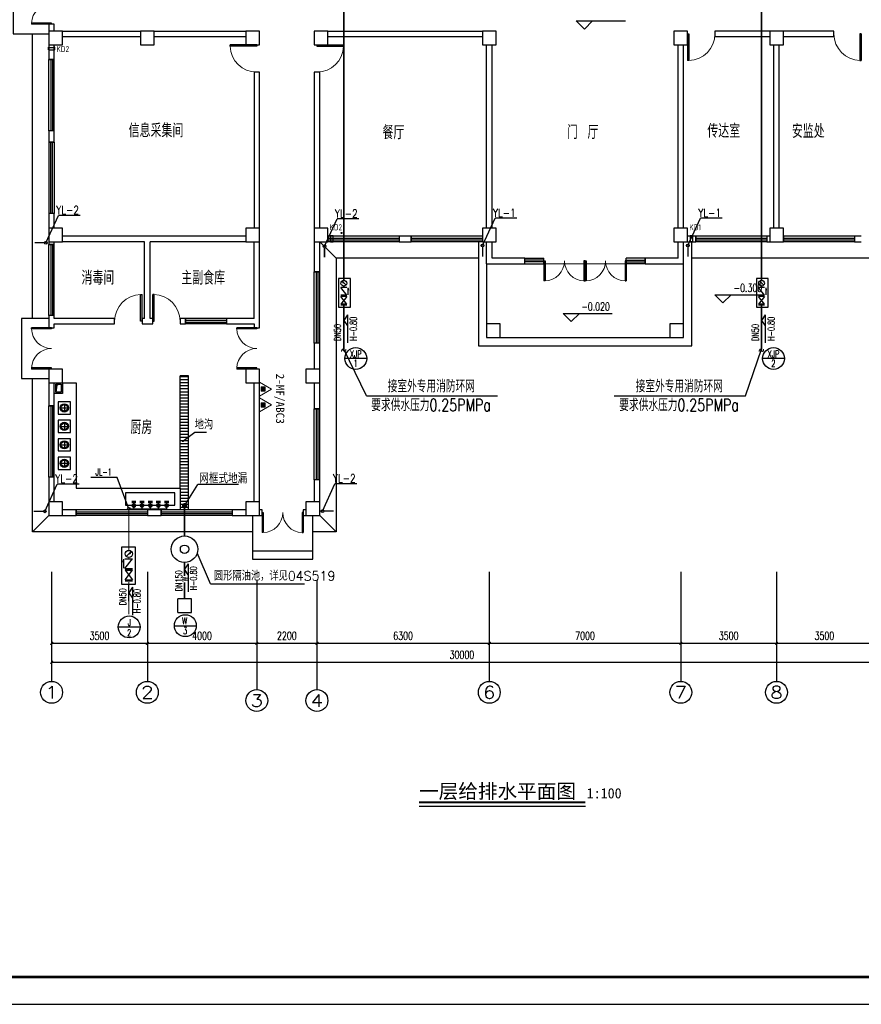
# Model space of a CAD drawing. Extents: x 687841 to 771941, y 252015 to 732780.
# Tile 52 of 98: x 710632 to 741399, y 512449 to 548440. Entities that reach past the tile are written whole.
import ezdxf
from ezdxf.enums import TextEntityAlignment as Align

# ---------------------------------------------------------------- set-up
doc = ezdxf.new("R2010")
doc.units = 0
doc.header["$LTSCALE"] = 1000
doc.header["$MEASUREMENT"] = 0
doc.layers.get('0').update_dxf_attribs({"linetype": 'CONTINUOUS'})
doc.layers.get('Defpoints').update_dxf_attribs({"linetype": 'CONTINUOUS'})
for name, color, linetype in [('AXIS', 3, 'CONTINUOUS'), ('AXIS_TEXT', 7, 'CONTINUOUS'), ('BZ', 40, 'CONTINUOUS'), ('COLUMN', 9, 'CONTINUOUS'), ('DIM_ELEV', 3, 'CONTINUOUS'), ('DIM_LEAD', 3, 'CONTINUOUS'), ('DIM_SYMB', 3, 'CONTINUOUS'), ('DIM_雨水', 3, 'CONTINUOUS'), ('G', 4, 'CONTINUOUS'), ('LATRINE', 6, 'CONTINUOUS'), ('LVTRY', 6, 'CONTINUOUS'), ('Mb-text', 7, 'CONTINUOUS'), ('PIPE-给水管', 30, 'CONTINUOUS'), ('PIPE-雨水', 4, 'TG_Y'), ('PUB_DIM', 3, 'CONTINUOUS'), ('PUB_TEXT', 7, 'CONTINUOUS'), ('PUB_TITLE', 4, 'CONTINUOUS'), ('WALL', 2, 'CONTINUOUS'), ('WINDOW', 4, 'CONTINUOUS'), ('WS', 6, 'CONTINUOUS'), ('一层及1号楼梯$0$A$0$ASPTA', 4, 'CONTINUOUS'), ('建筑轮廓', 2, 'CONTINUOUS'), ('水管', 6, 'CONTINUOUS'), ('消防管道及消火栓', 1, 'CONTINUOUS'), ('看线', 95, 'CONTINUOUS'), ('空调管', 8, 'CONTINUOUS'), ('细线02', 66, 'CONTINUOUS'), ('给水排水', 7, 'CONTINUOUS')]:
    doc.layers.add(name, color=color, linetype=linetype)
doc.layers.add('EQUIP_消防', color=150, linetype='CONTINUOUS', lineweight=13)
doc.layers.add('填充', color=251, linetype='CONTINUOUS', lineweight=5)
doc.styles.add('_HZTXT', font='txt.shx', dxfattribs={"width": 0.8, "bigfont": 'HZTXT.shx'})
doc.styles.add('_TCH_AXIS', font='COMPLEX', dxfattribs={"bigfont": 'GBCBIG'})
doc.styles.add('_TCH_DIM', font='SIMPLEX', dxfattribs={"bigfont": 'GBCBIG'})
doc.styles.add('_TCH_DIM_T3', font='SIMPLEX', dxfattribs={"width": 0.705882, "bigfont": 'GBCBIG'})
doc.styles.add('_TWT_PIPEDN', font='SIMPLEX', dxfattribs={"width": 0.8, "height": 3.5, "bigfont": 'HZTXT'})
doc.styles.add('COMPLEX', font='COMPLEX')
doc.styles.add('H_HZTXT', font='syszb.shx', dxfattribs={"width": 0.85, "bigfont": 'hztxt.shx'})
doc.styles.add('HZTXT', font='romans.shx', dxfattribs={"width": 0.7, "height": 500, "bigfont": 'hztxt.shx'})
doc.styles.add('ROMANS', font='romans', dxfattribs={"width": 0.7})
doc.styles.add('TG_LINETYPE', font='ROMAND', dxfattribs={"height": 2.5, "bigfont": 'HZTXT'})
doc.styles.add('宋体', font='txt', dxfattribs={"width": 0.8})
doc.styles.add('黑体', font='simhei.ttf')
doc.linetypes.add('TG_Y', pattern='A,2,-0.3,["Y",TG_LINETYPE,S=0.1,R=0,X=-0.23,Y=-0.15],0', length=2.3)
doc.dimstyles.new('_TCH_ARCH&&100', dxfattribs={"dimtxt": 297.5, "dimasz": 100, "dimexe": 250, "dimexo": 300, "dimgap": 126.25, "dimtad": 1, "dimdec": 0, "dimzin": 0, "dimdsep": 46, "dimtxsty": '_TCH_DIM_T3', "dimblk": 'ARCHTICK', "dimcen": 0.09, "dimclrt": 7, "dimazin": 2, "dimtfac": 1, "dimtdec": 0, "dimtix": 1, "dimtmove": 2, "dimatfit": 3, "dimldrblk": 'ARCHTICK', "dimfxl": 1, "dimtolj": 1, "dimtzin": 0, "dimarcsym": 0})

# ---------------------------------------------------------------- blocks, each defined once
blk = doc.blocks.new('WEFWDF')
at = {"layer": '细线02'}
for points in [[(522, 40), (522, -360), (222, -360), (222, 40), (522, 40)], [(472, -10), (320, -55), (272, -310)]]:
    blk.add_lwpolyline(points, dxfattribs=at)
blk.add_lwpolyline([(472, -10), (472, -310), (272, -310), (272, -10)], close=True, dxfattribs=at)
blk = doc.blocks.new('WTRHDFGB')
at = {"layer": '看线'}
for p, q in [((146, 35), (146, -265)), ((-4, -115), (296, -115))]:
    blk.add_line(p, q, dxfattribs=at)
blk.add_lwpolyline([(-79, 110), (-79, -340), (371, -340), (371, 110), (-79, 110)], dxfattribs=at)
for radius in [150, 120]:
    blk.add_circle((146, -115), radius, dxfattribs=at)
blk = doc.blocks.new('RTDF')
at = {"layer": '一层及1号楼梯$0$A$0$ASPTA'}
for p, q in [((312, -101), (310, -273)), ((316, -224), (315, -273)), ((316, -224), (336, -223)), ((344, -273), (336, -100)), ((336, -223), (339, -273))]:
    blk.add_line(p, q, dxfattribs=at)
for centre, radius, start, end in [((327, -273), 24.6, 133.7164, 48.1813), ((327, -273), 17.2, 133.5982, 48.2995), ((324, -116), 19.7, 52.2135, 129.6842), ((327, -251), 24.9, 241.298, 300.5997)]:
    blk.add_arc(centre, radius, start, end, dxfattribs=at)
blk = doc.blocks.new('D')
at = {"layer": '空调管'}
for p, q in [((1550605, -70989), (1550615, -71004)), ((1550705, -70989), (1550605, -70989)), ((1550605, -71219), (1550615, -71204)), ((1550705, -71219), (1550605, -71219)), ((1550615, -71204), (1550615, -71004)), ((1550695, -71004), (1550615, -71004)), ((1550695, -71204), (1550615, -71204)), ((1550705, -70989), (1550695, -71004)), ((1550695, -71204), (1550695, -71004)), ((1550705, -71219), (1550695, -71204))]:
    blk.add_line(p, q, dxfattribs=at)
blk = doc.blocks.new('SFHDGH')
at = {"layer": '建筑轮廓', "xscale": -1, "rotation": 180}
for p in [(-1512341, -64597), (-1517614, -81797), (-1504464, -81797)]:
    blk.add_blockref('D', p, dxfattribs=at)
at = {"layer": '建筑轮廓'}
for p, rotation in [((1589944, -64597), 179.9999999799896), ((93905, 1546922), 269.9999999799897)]:
    blk.add_blockref('D', p, dxfattribs=dict(at, rotation=rotation))
at = {"layer": 'Mb-text', "style": 'H_HZTXT', "width": 0.85}
for s, rotation, p in [('KD1', 360, (38125, 6104)), ('KD2', 0, (39132, 6104)), ('KD2', 0, (22978, -3857)), ('KD2', 0, (32962, -10371)), ('KD1', 0, (46112, -10371))]:
    blk.add_text(s, height=216, rotation=rotation, dxfattribs=at).set_placement(p)
blk = doc.blocks.new('_ArchTick')
at = {"color": 0, "linetype": 'ByBlock', "const_width": 0.4}
blk.add_lwpolyline([(-0.5, -0.5), (0.5, 0.5)], dxfattribs=at)
blk = doc.blocks.new('*D153')
at = {"layer": 'AXIS', "color": 0, "lineweight": -2}
for p, q in [((711799, 527952), (711799, 524702)), ((741799, 527952), (741799, 524702)), ((711799, 524952), (741799, 524952))]:
    blk.add_line(p, q, dxfattribs=at)
at = {"layer": 'Defpoints', "color": 0}
for p in [(711799, 528252), (741799, 528252), (741799, 524952)]:
    blk.add_point(p, dxfattribs=at)
at = {"layer": 'AXIS', "color": 0, "lineweight": -2, "xscale": 100, "yscale": 100, "zscale": 100, "rotation": 180}
blk.add_blockref('_ArchTick', (711799, 524952), dxfattribs=at)
at = {"layer": 'AXIS', "color": 0, "lineweight": -2, "xscale": 100, "yscale": 100, "zscale": 100}
blk.add_blockref('_ArchTick', (741799, 524952), dxfattribs=at)
at = {"layer": 'AXIS', "color": 7, "insert": (726799, 525227), "char_height": 297.5, "attachment_point": 5, "style": '_TCH_DIM_T3'}
blk.add_mtext('\\A1;30000', dxfattribs=at)
blk = doc.blocks.new('*D169')
at = {"layer": 'Defpoints', "color": 0}
for p in [(711799, 528252), (715299, 528252), (715299, 525645)]:
    blk.add_point(p, dxfattribs=at)
at = {"layer": 'PUB_DIM', "color": 0, "lineweight": -2}
for p, q in [((711799, 527952), (711799, 525395)), ((715299, 527952), (715299, 525395)), ((711799, 525645), (715299, 525645))]:
    blk.add_line(p, q, dxfattribs=at)
at = {"layer": 'PUB_DIM', "color": 0, "lineweight": -2, "xscale": 100, "yscale": 100, "zscale": 100, "rotation": 180}
blk.add_blockref('_ArchTick', (711799, 525645), dxfattribs=at)
at = {"layer": 'PUB_DIM', "color": 0, "lineweight": -2, "xscale": 100, "yscale": 100, "zscale": 100}
blk.add_blockref('_ArchTick', (715299, 525645), dxfattribs=at)
at = {"layer": 'PUB_DIM', "color": 7, "insert": (713549, 525920), "char_height": 297.5, "attachment_point": 5, "style": '_TCH_DIM_T3'}
blk.add_mtext('\\A1;3500', dxfattribs=at)
blk = doc.blocks.new('*D170')
at = {"layer": 'Defpoints', "color": 0}
for p in [(715299, 528252), (719299, 528252), (719299, 525645)]:
    blk.add_point(p, dxfattribs=at)
at = {"layer": 'PUB_DIM', "color": 0, "lineweight": -2}
for p, q in [((715299, 527952), (715299, 525395)), ((719299, 527952), (719299, 525395)), ((715299, 525645), (719299, 525645))]:
    blk.add_line(p, q, dxfattribs=at)
at = {"layer": 'PUB_DIM', "color": 0, "lineweight": -2, "xscale": 100, "yscale": 100, "zscale": 100, "rotation": 180}
blk.add_blockref('_ArchTick', (715299, 525645), dxfattribs=at)
at = {"layer": 'PUB_DIM', "color": 0, "lineweight": -2, "xscale": 100, "yscale": 100, "zscale": 100}
blk.add_blockref('_ArchTick', (719299, 525645), dxfattribs=at)
at = {"layer": 'PUB_DIM', "color": 7, "insert": (717299, 525920), "char_height": 297.5, "attachment_point": 5, "style": '_TCH_DIM_T3'}
blk.add_mtext('\\A1;4000', dxfattribs=at)
blk = doc.blocks.new('*D171')
at = {"layer": 'Defpoints', "color": 0}
for p in [(719299, 528252), (721499, 528252), (721499, 525645)]:
    blk.add_point(p, dxfattribs=at)
at = {"layer": 'PUB_DIM', "color": 0, "lineweight": -2}
for p, q in [((719299, 527952), (719299, 525395)), ((721499, 527952), (721499, 525395)), ((719299, 525645), (721499, 525645))]:
    blk.add_line(p, q, dxfattribs=at)
at = {"layer": 'PUB_DIM', "color": 0, "lineweight": -2, "xscale": 100, "yscale": 100, "zscale": 100, "rotation": 180}
blk.add_blockref('_ArchTick', (719299, 525645), dxfattribs=at)
at = {"layer": 'PUB_DIM', "color": 0, "lineweight": -2, "xscale": 100, "yscale": 100, "zscale": 100}
blk.add_blockref('_ArchTick', (721499, 525645), dxfattribs=at)
at = {"layer": 'PUB_DIM', "color": 7, "insert": (720399, 525920), "char_height": 297.5, "attachment_point": 5, "style": '_TCH_DIM_T3'}
blk.add_mtext('\\A1;2200', dxfattribs=at)
blk = doc.blocks.new('*D172')
at = {"layer": 'Defpoints', "color": 0}
for p in [(721499, 528252), (727799, 528252), (727799, 525645)]:
    blk.add_point(p, dxfattribs=at)
at = {"layer": 'PUB_DIM', "color": 0, "lineweight": -2}
for p, q in [((721499, 527952), (721499, 525395)), ((727799, 527952), (727799, 525395)), ((721499, 525645), (727799, 525645))]:
    blk.add_line(p, q, dxfattribs=at)
at = {"layer": 'PUB_DIM', "color": 0, "lineweight": -2, "xscale": 100, "yscale": 100, "zscale": 100, "rotation": 180}
blk.add_blockref('_ArchTick', (721499, 525645), dxfattribs=at)
at = {"layer": 'PUB_DIM', "color": 0, "lineweight": -2, "xscale": 100, "yscale": 100, "zscale": 100}
blk.add_blockref('_ArchTick', (727799, 525645), dxfattribs=at)
at = {"layer": 'PUB_DIM', "color": 7, "insert": (724649, 525920), "char_height": 297.5, "attachment_point": 5, "style": '_TCH_DIM_T3'}
blk.add_mtext('\\A1;6300', dxfattribs=at)
blk = doc.blocks.new('*D173')
at = {"layer": 'Defpoints', "color": 0}
for p in [(727799, 528252), (734799, 528252), (734799, 525645)]:
    blk.add_point(p, dxfattribs=at)
at = {"layer": 'PUB_DIM', "color": 0, "lineweight": -2}
for p, q in [((727799, 527952), (727799, 525395)), ((734799, 527952), (734799, 525395)), ((727799, 525645), (734799, 525645))]:
    blk.add_line(p, q, dxfattribs=at)
at = {"layer": 'PUB_DIM', "color": 0, "lineweight": -2, "xscale": 100, "yscale": 100, "zscale": 100, "rotation": 180}
blk.add_blockref('_ArchTick', (727799, 525645), dxfattribs=at)
at = {"layer": 'PUB_DIM', "color": 0, "lineweight": -2, "xscale": 100, "yscale": 100, "zscale": 100}
blk.add_blockref('_ArchTick', (734799, 525645), dxfattribs=at)
at = {"layer": 'PUB_DIM', "color": 7, "insert": (731299, 525920), "char_height": 297.5, "attachment_point": 5, "style": '_TCH_DIM_T3'}
blk.add_mtext('\\A1;7000', dxfattribs=at)
blk = doc.blocks.new('*D174')
at = {"layer": 'Defpoints', "color": 0}
for p in [(734799, 528252), (738299, 528252), (738299, 525645)]:
    blk.add_point(p, dxfattribs=at)
at = {"layer": 'PUB_DIM', "color": 0, "lineweight": -2}
for p, q in [((734799, 527952), (734799, 525395)), ((738299, 527952), (738299, 525395)), ((734799, 525645), (738299, 525645))]:
    blk.add_line(p, q, dxfattribs=at)
at = {"layer": 'PUB_DIM', "color": 0, "lineweight": -2, "xscale": 100, "yscale": 100, "zscale": 100, "rotation": 180}
blk.add_blockref('_ArchTick', (734799, 525645), dxfattribs=at)
at = {"layer": 'PUB_DIM', "color": 0, "lineweight": -2, "xscale": 100, "yscale": 100, "zscale": 100}
blk.add_blockref('_ArchTick', (738299, 525645), dxfattribs=at)
at = {"layer": 'PUB_DIM', "color": 7, "insert": (736549, 525920), "char_height": 297.5, "attachment_point": 5, "style": '_TCH_DIM_T3'}
blk.add_mtext('\\A1;3500', dxfattribs=at)
blk = doc.blocks.new('*D175')
at = {"layer": 'Defpoints', "color": 0}
for p in [(738299, 528252), (741799, 528252), (741799, 525645)]:
    blk.add_point(p, dxfattribs=at)
at = {"layer": 'PUB_DIM', "color": 0, "lineweight": -2}
for p, q in [((738299, 527952), (738299, 525395)), ((741799, 527952), (741799, 525395)), ((738299, 525645), (741799, 525645))]:
    blk.add_line(p, q, dxfattribs=at)
at = {"layer": 'PUB_DIM', "color": 0, "lineweight": -2, "xscale": 100, "yscale": 100, "zscale": 100, "rotation": 180}
blk.add_blockref('_ArchTick', (738299, 525645), dxfattribs=at)
at = {"layer": 'PUB_DIM', "color": 0, "lineweight": -2, "xscale": 100, "yscale": 100, "zscale": 100}
blk.add_blockref('_ArchTick', (741799, 525645), dxfattribs=at)
at = {"layer": 'PUB_DIM', "color": 7, "insert": (740049, 525920), "char_height": 297.5, "attachment_point": 5, "style": '_TCH_DIM_T3'}
blk.add_mtext('\\A1;3500', dxfattribs=at)
blk = doc.blocks.new('$DorLib2D$00000002')
for p, q in [((-0.5, 0), (-0.5, 0.4875)), ((-0.475, 0.4875), (-0.5, 0.4875)), ((-0.475, 0), (-0.475, 0.4875)), ((0.475, 0), (0.475, 0.4875)), ((0.475, 0.4875), (0.5, 0.4875)), ((0.5, 0), (0.5, 0.4875)), ((-0.5, 0), (-0.475, 0)), ((0.5, 0), (0.475, 0))]:
    blk.add_line(p, q)
at = {"lineweight": 13}
for centre, start, end in [((-0.4875, 0), 0, 88.53072), ((0.4875, 0), 91.46928, 180)]:
    blk.add_arc(centre, 0.4875, start, end, dxfattribs=at)
blk = doc.blocks.new('_FZHK')
blk.add_lwpolyline([(-0.5, -0.5), (0.5, -0.5), (0.5, 0.5), (-0.5, 0.5)], close=True)
blk = doc.blocks.new('$DorLib2D$00000001')
for p, q in [((0.45, 0.975), (0.5, 0.975)), ((0.45, 0), (0.45, 0.975)), ((0.5, 0), (0.5, 0.975)), ((0.5, 0), (0.45, 0))]:
    blk.add_line(p, q)
at = {"lineweight": 13}
blk.add_arc((0.475, 0), 0.975, 91.4693, 180, dxfattribs=at)
blk = doc.blocks.new('$TCHSYS$WIN2D')
for p, q in [((-0.5, 0.5), (0.5, 0.5)), ((-0.5, 0.5), (-0.5, -0.5)), ((0.5, 0.5), (0.5, -0.5)), ((0.5, 0.167), (-0.5, 0.167)), ((0.5, -0.167), (-0.5, -0.167)), ((-0.5, -0.5), (0.5, -0.5))]:
    blk.add_line(p, q)
blk = doc.blocks.new('_AXISO')
blk.add_circle((0, 0), 0.5)
at = {"layer": 'AXIS_TEXT', "style": 'COMPLEX', "width": 1.041667}
blk.add_attdef('A', text='', height=0.56, dxfattribs=at).set_placement((-0.25, -0.28), (0.25, -0.28), align=Align.FIT)
blk = doc.blocks.new('$lvtry$00000171')
for p, q in [((-74, 11), (-11, 74)), ((-70, -27), (27, 70)), ((-53, -53), (53, 53)), ((-27, -70), (70, 27)), ((11, -74), (74, -11))]:
    blk.add_line(p, q)
blk.add_circle((0, 0), 75)
blk.add_point((0, 0))
blk = doc.blocks.new('wrtgtg')
at = {"layer": 'PUB_TITLE'}
blk.add_lwpolyline([(-75296, -5841), (8804, -5841), (8804, 53559), (-75296, 53559)], close=True, dxfattribs=at)
at = {"layer": 'PUB_TITLE', "const_width": 100}
blk.add_lwpolyline([(-72796, -4841), (7804, -4841), (7804, 52559), (-72796, 52559)], close=True, dxfattribs=at)

msp = doc.modelspace()

# ---------------------------------------------------------------- hatches: boundary and pattern name
at = {"layer": 'EQUIP_消防'}
h = msp.add_hatch(dxfattribs=at)
h.set_pattern_fill('ANSI31', color=256, scale=349.056, angle=-90, style=0)
h.set_pattern_definition([(45, (732157.006, 537192.32), (30.85248, -30.85248), [])])
h.paths.add_polyline_path([(719609.4, 535016.9), (719609.4, 534862.7), (719455.2, 534862.7), (719455.2, 535016.9)])
h = msp.add_hatch(dxfattribs=at)
h.set_pattern_fill('ANSI31', color=256, scale=349.056, angle=-90, style=0)
h.set_pattern_definition([(45, (732157.006, 536612.433), (30.85248, -30.85248), [])])
h.paths.add_polyline_path([(719609.4, 534437), (719609.4, 534282.8), (719455.2, 534282.8), (719455.2, 534437)])
at = {"layer": '看线'}
h = msp.add_hatch(dxfattribs=at)
h.set_pattern_fill('ANSI31', color=256, scale=70, angle=135)
h.set_pattern_definition([(180, (90349.22, 1108.68), (-2e-14, -111.125), [])])
h.paths.add_polyline_path([(716798.6, 535421.8), (716498.6, 535421.8), (716498.6, 531321.8), (716498.6, 530521.8), (716798.6, 530521.8)])

# ---------------------------------------------------------------- linework, layer by layer
at = {"layer": 'AXIS'}
for p, q in [((711798.6, 528252.2), (711798.6, 524252.2)), ((715298.6, 528252.2), (715298.6, 524252.2)), ((727798.6, 528252.2), (727798.6, 524252.2)), ((734798.6, 528252.2), (734798.6, 524252.2)), ((738298.6, 528252.2), (738298.6, 524252.2)), ((719298.6, 527952.2), (719298.6, 523952.2)), ((721498.6, 527952.2), (721498.6, 523952.2))]:
    msp.add_line(p, q, dxfattribs=at)
at = {"layer": 'BZ'}
for p, q in [((722612.9, 537649.4), (722479.6, 537449.4)), ((722479.6, 537449.4), (722612.9, 537249.4)), ((722612.9, 537649.4), (722612.9, 536630.8)), ((737884.9, 537649.4), (737751.6, 537449.4)), ((737751.6, 537449.4), (737884.9, 537249.4)), ((737884.9, 537649.4), (737884.9, 536630.8)), ((723317.9, 536056.3), (722517.9, 536056.3)), ((738589.9, 536056.3), (737789.9, 536056.3)), ((714199, 531710.5), (713234.5, 531710.5)), ((714626, 530558.9), (714199, 531710.5)), ((716656.3, 530668.8), (717146.1, 531446.8)), ((718626.6, 531446.8), (717146.1, 531446.8)), ((714880.3, 530827.2, -238.6), (714729.2, 530827.2, -238.6)), ((714880.3, 530777.2, -238.6), (714729.2, 530777.2, -238.6)), ((714804.7, 530740.2, -238.6), (714804.7, 530777.2, -238.6)), ((715180.3, 530827.2, -238.6), (715029.2, 530827.2, -238.6)), ((715180.3, 530777.2, -238.6), (715029.2, 530777.2, -238.6)), ((715104.8, 530740.2, -238.6), (715104.8, 530777.2, -238.6)), ((715483.4, 530827.2, -238.6), (715332.3, 530827.2, -238.6)), ((715483.4, 530777.2, -238.6), (715332.3, 530777.2, -238.6)), ((715407.8, 530740.2, -238.6), (715407.8, 530777.2, -238.6)), ((715774.8, 530827.2, -238.6), (715623.7, 530827.2, -238.6)), ((715774.8, 530777.2, -238.6), (715623.7, 530777.2, -238.6)), ((715699.2, 530740.2, -238.6), (715699.2, 530777.2, -238.6)), ((716079.3, 530827.2, -238.6), (715928.2, 530827.2, -238.6)), ((716079.3, 530777.2, -238.6), (715928.2, 530777.2, -238.6)), ((716003.8, 530740.2, -238.6), (716003.8, 530777.2, -238.6)), ((714431.7, 528720), (714407.7, 528609.9)), ((714431.7, 528720), (714431.7, 528391.4)), ((714480.7, 528728.3), (714757.3, 528728.3)), ((714480.7, 528378.3), (714757.3, 528728.3)), ((714536.2, 528832.3), (714703.8, 528999.7)), ((714658.3, 528909.5), (714635.2, 528932.6)), ((714703.1, 528999.7), (714658.3, 528909.5)), ((717607.5, 527820.6), (717124.4, 528948.7)), ((714480.7, 528378.3), (714757.3, 528378.3)), ((714483.6, 528350.1), (714760.3, 528350.1)), ((716792.3, 528548.4), (716657.8, 528349.2)), ((716792.3, 528150), (716657.8, 528349.2)), ((716792.3, 528548.4), (716792.3, 527531.8)), ((714483.6, 528315.1), (714760.3, 527965.1)), ((714483.6, 527965.1), (714760.3, 528315.1)), ((714483.6, 528315.1), (714760.3, 528315.1)), ((714483.6, 527965.1), (714760.3, 527965.1)), ((714483.6, 527930.1), (714760.3, 527930.1)), ((714619, 527187.5), (714619, 527796.8)), ((714752.3, 527692.1), (714619, 527492.1)), ((714752.3, 527692.1), (714752.3, 526673.5)), ((717607.5, 527820.6), (721048.2, 527820.6)), ((714619, 527492.1), (714752.3, 527292.1)), ((714236, 526243.6), (715036, 526243.6)), ((716286.5, 526289.8, 0), (717086.5, 526289.8, 0))]:
    msp.add_line(p, q, dxfattribs=at)
for centre, radius in [((722917.9, 536056.3), 400), ((738189.9, 536056.3), 400), ((714626, 530558.9), 48), ((714804.7, 530677.5, -238.6), 62.6), ((715104.8, 530677.5, -238.6), 62.6), ((715407.8, 530677.5, -238.6), 62.6), ((715699.2, 530677.5, -238.6), 62.6), ((716003.8, 530677.5, -238.6), 62.6), ((714621.7, 528912.4), 130.1), ((714636, 526243.6), 400), ((716686.5, 526289.8, 0), 400)]:
    msp.add_circle(centre, radius, dxfattribs=at)
at = {"layer": 'DIM_ELEV'}
for p, q in [((731277.8, 548092.9), (730977.8, 548392.9)), ((730977.8, 548392.9), (732777.8, 548392.9)), ((731277.8, 548092.9), (731577.8, 548392.9)), ((736342.3, 538088.9), (736042.3, 538388.9)), ((736042.3, 538388.9), (737862.4, 538388.9)), ((736342.3, 538088.9), (736642.3, 538388.9)), ((730794.7, 537405.4), (730494.7, 537705.4)), ((730494.7, 537705.4), (732294.7, 537705.4)), ((730794.7, 537405.4), (731094.7, 537705.4))]:
    msp.add_line(p, q, dxfattribs=at)
at = {"layer": 'DIM_LEAD'}
for p, q in [((716597.3, 533038.7), (717035.9, 533368.8)), ((716597.3, 533038.7), (717035.9, 533368.8)), ((717035.9, 533368.8), (717462.1, 533368.8))]:
    msp.add_line(p, q, dxfattribs=at)
at = {"layer": 'DIM_LEAD', "const_width": 40}
for points in [[(722394.6, 540624.1, 1), (722400.2, 540663.7, 1)], [(716581.3, 533026.7, 1), (716613.2, 533050.7, 1)], [(716581.3, 533026.7, 1), (716613.2, 533050.7, 1)]]:
    msp.add_lwpolyline(points, format="xyb", close=True, dxfattribs=at)
at = {"layer": 'DIM_SYMB', "const_width": 70}
msp.add_lwpolyline([(725230.1, 519836.7), (731311.5, 519836.7)], dxfattribs=at)
at = {"layer": 'DIM_SYMB'}
msp.add_lwpolyline([(725230.1, 519696.7), (731311.5, 519696.7)], dxfattribs=at)
at = {"layer": 'DIM_雨水', "color": 6}
for p, q in [((711587.7, 540288.2), (712046.4, 541286.7)), ((712846.4, 541286.7), (712046.4, 541286.7)), ((712846.4, 541286.7), (712046.4, 541286.7)), ((721774.7, 540160.5), (722233.5, 541159)), ((723033.5, 541159), (722233.5, 541159)), ((723033.5, 541159), (722233.5, 541159)), ((727552.1, 540186.9), (728010.8, 541185.4)), ((728810.8, 541185.4), (728010.8, 541185.4)), ((728810.8, 541185.4), (728010.8, 541185.4)), ((735058.8, 540186.9), (735517.5, 541185.4)), ((736317.5, 541185.4), (735517.5, 541185.4)), ((736317.5, 541185.4), (735517.5, 541185.4)), ((711549, 530468.2), (712007.7, 531466.7)), ((712807.7, 531466.7), (712007.7, 531466.7)), ((712807.7, 531466.7), (712007.7, 531466.7)), ((721699.9, 530480), (722158.7, 531478.5)), ((722958.7, 531478.5), (722158.7, 531478.5)), ((722958.7, 531478.5), (722158.7, 531478.5))]:
    msp.add_line(p, q, dxfattribs=at)
at = {"layer": 'EQUIP_消防'}
for points in [[(719843.4, 534937.2), (719398.6, 534680.4), (719398.6, 535194)], [(719609.4, 534862.7), (719609.4, 535016.9), (719455.2, 535016.9), (719455.2, 534862.7)], [(719843.4, 534357.3), (719398.6, 534100.5), (719398.6, 534614.2)], [(719609.4, 534282.8), (719609.4, 534437), (719455.2, 534437), (719455.2, 534282.8)]]:
    msp.add_lwpolyline(points, close=True, dxfattribs=at)
at = {"layer": 'G'}
for p, q in [((714867, 529164.3), (714351, 529164.3)), ((714351, 529164.3), (714351, 527805.1)), ((714867, 527805.1), (714867, 529164.3)), ((714351, 527805.1), (714867, 527805.1))]:
    msp.add_line(p, q, dxfattribs=at)
at = {"layer": 'G', "const_width": 40}
for points in [[(714623.9, 530510.9), (714623.9, 529042.5)], [(716003.8, 530558.9), (714626, 530558.9)], [(714619, 528782.3), (714619, 528728.3)], [(714619, 528378.3), (714619, 528315.1)], [(714619, 527882.9), (714619, 526705.7)]]:
    msp.add_lwpolyline(points, dxfattribs=at)
at = {"layer": 'G', "const_width": 40, "elevation": -238.6}
for points in [[(714804.7, 530558.9), (714804.7, 530614.9)], [(715104.8, 530558.9), (715104.8, 530614.9)], [(715407.8, 530558.9), (715407.8, 530614.9)], [(715699.2, 530558.9), (715699.2, 530614.9)], [(716003.8, 530558.9), (716003.8, 530614.9)]]:
    msp.add_lwpolyline(points, dxfattribs=at)
at = {"layer": 'LATRINE'}
for p, q in [((722198.6, 539721.8), (721598.6, 540321.8)), ((711098.6, 529721.8), (711698.6, 530321.8)), ((722198.6, 529721.8), (721598.6, 530321.8))]:
    msp.add_line(p, q, dxfattribs=at)
for points in [[(711098.6, 537521.8), (711098.6, 547921.8)], [(742498.6, 547621.8), (742498.6, 539721.8), (735198.6, 539721.8)], [(727398.6, 539721.8), (722198.6, 539721.8), (722198.6, 529721.8), (721348.6, 529721.8)], [(711098.6, 537521.8), (711098.6, 538469.8)], [(719148.6, 529721.8), (711098.6, 529721.8), (711098.6, 535319.8)]]:
    msp.add_lwpolyline(points, dxfattribs=at)
at = {"layer": 'PIPE-给水管'}
for p, q in [((722292.2, 538985.8), (722292.2, 537936.7)), ((722723.2, 538985.8), (722292.2, 538985.8)), ((722550.5, 538743.1), (722416.4, 538877)), ((722416.9, 538877), (722452.8, 538804.9)), ((722452.8, 538804.9), (722471.3, 538823.4)), ((722723.2, 537936.7), (722723.2, 538985.8)), ((737564.2, 538985.8), (737564.2, 537936.7)), ((737995.2, 538985.8), (737564.2, 538985.8)), ((737822.5, 538743.1), (737688.4, 538877)), ((737688.9, 538877), (737724.8, 538804.9)), ((737724.8, 538804.9), (737743.3, 538823.4)), ((737995.2, 537936.7), (737995.2, 538985.8)), ((722592.7, 538369.1), (722371.4, 538649.1)), ((722592.7, 538649.1), (722371.4, 538649.1)), ((722631.8, 538642.5), (722651.1, 538554.3)), ((722631.8, 538642.5), (722631.8, 538379.6)), ((737864.7, 538369.1), (737643.4, 538649.1)), ((737864.7, 538649.1), (737643.4, 538649.1)), ((737903.8, 538642.5), (737923.1, 538554.3)), ((737903.8, 538642.5), (737903.8, 538379.6)), ((722590.3, 538346.5), (722369, 538346.5)), ((722590.3, 538318.5), (722369, 538318.5)), ((722590.3, 538038.5), (722369, 538318.5)), ((722590.3, 538318.5), (722369, 538038.5)), ((722592.7, 538369.1), (722371.4, 538369.1)), ((737862.3, 538346.5), (737641, 538346.5)), ((737862.3, 538318.5), (737641, 538318.5)), ((737862.3, 538038.5), (737641, 538318.5)), ((737862.3, 538318.5), (737641, 538038.5)), ((737864.7, 538369.1), (737643.4, 538369.1)), ((722292.2, 537936.7), (722723.2, 537936.7)), ((722590.3, 538038.5), (722369, 538038.5)), ((722590.3, 538010.5), (722369, 538010.5)), ((737564.2, 537936.7), (737995.2, 537936.7)), ((737862.3, 538038.5), (737641, 538038.5)), ((737862.3, 538010.5), (737641, 538010.5))]:
    msp.add_line(p, q, dxfattribs=at)
for centre in [(722482, 538807.2), (737754, 538807.2)]:
    msp.add_circle(centre, 104.1, dxfattribs=at)
at = {"layer": 'PIPE-雨水', "linetype": 'TG_Y', "const_width": 50}
for points in [[(711537.7, 540288.2), (711176.1, 540288.2)], [(721774.7, 539748.9), (721774.7, 540110.5)], [(727552.1, 539775.3), (727552.1, 540136.9)], [(735058.8, 539775.3), (735058.8, 540136.9)], [(711499, 530468.2), (711137.4, 530468.2)], [(722111.5, 530480), (721749.9, 530480)]]:
    msp.add_lwpolyline(points, dxfattribs=at)
at = {"layer": 'PUB_DIM'}
for points in [[(711698.6, 550121.8), (710398.6, 550121.8), (710398.6, 547921.8), (711698.6, 547921.8)], [(727398.6, 540321.8), (727398.6, 536521.8), (735198.6, 536521.8), (735198.6, 540321.8)], [(727698.6, 539521.8), (727698.6, 536821.8), (734898.6, 536821.8), (734898.6, 539521.8)], [(711698.6, 537521.8), (710698.6, 537521.8), (710698.6, 535319.8), (711698.6, 535319.8)], [(719148.6, 530321.8), (719148.6, 529021.8), (721348.6, 529021.8), (721348.6, 530321.8)], [(719148.6, 529021.8), (719148.6, 528721.8), (721348.6, 528721.8), (721348.6, 529021.8)]]:
    msp.add_lwpolyline(points, dxfattribs=at)
at = {"layer": 'WALL'}
for p, q in [((711898.6, 548271.8), (711698.6, 548271.8)), ((711698.6, 548271.8), (711698.6, 548021.8)), ((711898.6, 548021.8), (711898.6, 548271.8)), ((712198.6, 548021.8), (715048.6, 548021.8)), ((712198.6, 547821.8), (715048.6, 547821.8)), ((715548.6, 548021.8), (718898.6, 548021.8)), ((715548.6, 547821.8), (718898.6, 547821.8)), ((721898.6, 548021.8), (727548.6, 548021.8)), ((721898.6, 547821.8), (727548.6, 547821.8)), ((738048.6, 548021.8), (736048.6, 548021.8)), ((736048.6, 548021.8), (736048.6, 547821.8)), ((736048.6, 547821.8), (738048.6, 547821.8)), ((740398.6, 548021.8), (738548.6, 548021.8)), ((738548.6, 547821.8), (740398.6, 547821.8)), ((740398.6, 547821.8), (740398.6, 548021.8)), ((711698.6, 547521.8), (711698.6, 546982.7)), ((711898.6, 546982.7), (711898.6, 547521.8)), ((727698.6, 540821.8), (727698.6, 547521.8)), ((727898.6, 540821.8), (727898.6, 547521.8)), ((734698.6, 540821.8), (734698.6, 547521.8)), ((734898.6, 540821.8), (734898.6, 547521.8)), ((738198.6, 540821.8), (738198.6, 547521.8)), ((738398.6, 540821.8), (738398.6, 547521.8)), ((711698.6, 546982.7), (711898.6, 546982.7)), ((719398.6, 546521.8), (719198.6, 546521.8)), ((719198.6, 546521.8), (719198.6, 540821.8)), ((719398.6, 540821.8), (719398.6, 546521.8)), ((721598.6, 546521.8), (721398.6, 546521.8)), ((721398.6, 546521.8), (721398.6, 540821.8)), ((721598.6, 540821.8), (721598.6, 546521.8)), ((711898.6, 544382.7), (711698.6, 544382.7)), ((711698.6, 544382.7), (711698.6, 543961.9)), ((711898.6, 543961.9), (711898.6, 544382.7)), ((711698.6, 543961.9), (711898.6, 543961.9)), ((711898.6, 541361.9), (711698.6, 541361.9)), ((711698.6, 541361.9), (711698.6, 540821.8)), ((711898.6, 540821.8), (711898.6, 541361.9)), ((711698.6, 540321.8), (711698.6, 540221.8)), ((711898.6, 540221.8), (711898.6, 540321.8)), ((715298.6, 540521.8), (712198.6, 540521.8)), ((715198.6, 540321.8), (712198.6, 540321.8)), ((715198.6, 537521.8), (715198.6, 540321.8)), ((718898.6, 540521.8), (715298.6, 540521.8)), ((718898.6, 540321.8), (715398.6, 540321.8)), ((715398.6, 537521.8), (715398.6, 540321.8)), ((719198.6, 537521.8), (719198.6, 540321.8)), ((719398.6, 537421.8), (719398.6, 540321.8)), ((721398.6, 540321.8), (721398.6, 539221.8)), ((721598.6, 539221.8), (721598.6, 540321.8)), ((724948.6, 540521.8), (724498.6, 540521.8)), ((724498.6, 540521.8), (724498.6, 540321.8)), ((724498.6, 540321.8), (724948.6, 540321.8)), ((724948.6, 540321.8), (724948.6, 540521.8)), ((727698.6, 539521.8), (727698.6, 540321.8)), ((727898.6, 539721.8), (727898.6, 540321.8)), ((734698.6, 539721.8), (734698.6, 540321.8)), ((734898.6, 539521.8), (734898.6, 540321.8)), ((735348.6, 540521.8), (735048.6, 540521.8)), ((735048.6, 540321.8), (735348.6, 540321.8)), ((735348.6, 540321.8), (735348.6, 540521.8)), ((738048.6, 540521.8), (737948.6, 540521.8)), ((737948.6, 540521.8), (737948.6, 540321.8)), ((737948.6, 540321.8), (738048.6, 540321.8)), ((741398.6, 540521.8), (741148.6, 540521.8)), ((741148.6, 540521.8), (741148.6, 540321.8)), ((741148.6, 540321.8), (741398.6, 540321.8)), ((711698.6, 540221.8), (711898.6, 540221.8)), ((727698.6, 539521.8), (729098.6, 539521.8)), ((729098.6, 539721.8), (727898.6, 539721.8)), ((729098.6, 539521.8), (729098.6, 539721.8)), ((734698.6, 539721.8), (733498.6, 539721.8)), ((733498.6, 539721.8), (733498.6, 539521.8)), ((733498.6, 539521.8), (734898.6, 539521.8)), ((721398.6, 539221.8), (721598.6, 539221.8)), ((711898.6, 537621.8), (711698.6, 537621.8)), ((711698.6, 537621.8), (711698.6, 537421.8)), ((711698.6, 537421.8), (711698.6, 537171.8)), ((711898.6, 537521.8), (711898.6, 537621.8)), ((714103.7, 537521.8), (711898.6, 537521.8)), ((714103.7, 537321.8), (714103.7, 537521.8)), ((715198.6, 537521.8), (715103.7, 537521.8)), ((715103.7, 537521.8), (715103.7, 537321.8)), ((715493.5, 537521.8), (715398.6, 537521.8)), ((715493.5, 537321.8), (715493.5, 537521.8)), ((716693.5, 537521.8), (716493.5, 537521.8)), ((716493.5, 537521.8), (716493.5, 537321.8)), ((716693.5, 537321.8), (716693.5, 537521.8)), ((719198.6, 537521.8), (718193.5, 537521.8)), ((718193.5, 537521.8), (718193.5, 537321.8)), ((719398.6, 537171.8), (719398.6, 537421.8)), ((711698.6, 537171.8), (711898.6, 537171.8)), ((711898.6, 537171.8), (711898.6, 537321.8)), ((711898.6, 537321.8), (714103.7, 537321.8)), ((715103.7, 537321.8), (715298.6, 537321.8)), ((715298.6, 537321.8), (715493.5, 537321.8)), ((716493.5, 537321.8), (716693.5, 537321.8)), ((718193.5, 537321.8), (719198.6, 537321.8)), ((719198.6, 537321.8), (719198.6, 537171.8)), ((719198.6, 537171.8), (719398.6, 537171.8)), ((721598.6, 536621.8), (721398.6, 536621.8)), ((721398.6, 536621.8), (721398.6, 535671.8)), ((721598.6, 535671.8), (721598.6, 536621.8)), ((711698.6, 535171.8), (711698.6, 534321.8)), ((711898.6, 534321.8), (711898.6, 535171.8)), ((712198.6, 535171.8), (712698.6, 535171.8)), ((712698.6, 535171.8), (712698.6, 531321.8)), ((719198.6, 530821.8), (719198.6, 535171.8)), ((719398.6, 530821.8), (719398.6, 535171.8)), ((721398.6, 535171.8), (721398.6, 534221.8)), ((721598.6, 534221.8), (721598.6, 535171.8)), ((711698.6, 534321.8), (711898.6, 534321.8)), ((721398.6, 534221.8), (721598.6, 534221.8)), ((711898.6, 531721.8), (711698.6, 531721.8)), ((711698.6, 531721.8), (711698.6, 530821.8)), ((711898.6, 530821.8), (711898.6, 531721.8)), ((721598.6, 531621.8), (721398.6, 531621.8)), ((721398.6, 531621.8), (721398.6, 530821.8)), ((721598.6, 530821.8), (721598.6, 531621.8)), ((712698.6, 531321.8), (716498.6, 531321.8)), ((716498.6, 531321.8), (716498.6, 530521.8)), ((712698.6, 530521.8), (712198.6, 530521.8)), ((712698.6, 530321.8), (712698.6, 530521.8)), ((715798.6, 530521.8), (715298.6, 530521.8)), ((715298.6, 530521.8), (715298.6, 530321.8)), ((715798.6, 530321.8), (715798.6, 530521.8)), ((718898.6, 530521.8), (718398.6, 530521.8)), ((718398.6, 530521.8), (718398.6, 530321.8)), ((719498.6, 530521.8), (719398.6, 530521.8)), ((719498.6, 530321.8), (719498.6, 530521.8)), ((721098.6, 530521.8), (720998.6, 530521.8)), ((720998.6, 530521.8), (720998.6, 530321.8)), ((712198.6, 530321.8), (712698.6, 530321.8)), ((715298.6, 530321.8), (715798.6, 530321.8)), ((718398.6, 530321.8), (718898.6, 530321.8)), ((719398.6, 530321.8), (719498.6, 530321.8)), ((720998.6, 530321.8), (721098.6, 530321.8))]:
    msp.add_line(p, q, dxfattribs=at)
at = {"layer": 'WS'}
for p, q in [((716407.8, 526774.1, -491), (716407.8, 527274.1, -491)), ((716907.8, 527274.1, -491), (716407.8, 527274.1, -491)), ((716907.8, 526774.1, -491), (716907.8, 527274.1, -491)), ((716407.8, 526774.1, -491), (716907.8, 526774.1, -491))]:
    msp.add_line(p, q, dxfattribs=at)
at = {"layer": 'WS', "const_width": 60}
for points in [[(716657.8, 530593.9), (716657.8, 529568.3)], [(716657.8, 528597.4), (716657.8, 528104.3)], [(716657.8, 527871), (716657.8, 527274.1)]]:
    msp.add_lwpolyline(points, dxfattribs=at)
at = {"layer": 'WS'}
for radius in [485.5, 153]:
    msp.add_circle((716657.8, 529082.8), radius, dxfattribs=at)
at = {"layer": '填充'}
msp.add_line((732798.6, 539521.8), (729798.6, 539521.8), dxfattribs=at)
at = {"layer": '水管', "linetype": 'ByBlock', "lineweight": -3}
for centre in [(711587.7, 540288.2), (727552.1, 540186.9), (735058.8, 540186.9), (721774.7, 540160.5), (711549, 530468.2), (721699.9, 530480)]:
    msp.add_circle(centre, 50, dxfattribs=at)
at = {"layer": '消防管道及消火栓', "linetype": 'Continuous', "ltscale": 0.5, "const_width": 60}
for points in [[(722479.6, 550609.3), (722479.6, 538911.2)], [(737751.6, 550609.3), (737751.6, 538911.2)], [(722482, 538703.1), (722482, 538649.1)], [(737754, 538703.1), (737754, 538649.1)], [(722482, 538369.1), (722482, 538318.5)], [(737754, 538369.1), (737754, 538318.5)], [(722479.6, 538010.5), (722479.6, 536383.3)], [(737751.6, 538010.5), (737751.6, 536383.3)]]:
    msp.add_lwpolyline(points, dxfattribs=at)
at = {"layer": '看线'}
for p, q in [((716498.6, 531321.8), (716498.6, 535421.8)), ((716798.6, 535421.8), (716498.6, 535421.8)), ((716798.6, 530521.8), (716798.6, 535421.8))]:
    msp.add_line(p, q, dxfattribs=at)
msp.add_lwpolyline([(714498.6, 531149.9), (714498.6, 530699.9), (716298.6, 530699.9), (716298.6, 531149.9), (714498.6, 531149.9)], dxfattribs=at)
at = {"layer": '给水排水'}
for p, q in [((723304.4, 534696.6), (722479.6, 536395.3)), ((737167.6, 534696.6), (737751.6, 536395.3)), ((723304.4, 534696.6), (728102.2, 534696.6)), ((732369.8, 534696.6), (737167.6, 534696.6))]:
    msp.add_line(p, q, dxfattribs=at)

# ---------------------------------------------------------------- block references
msp.add_blockref('wrtgtg', (763136.5, 518290.6))
at = {"layer": 'AXIS'}
ref = msp.add_blockref('_AXISO', (711798.6, 523852.2), dxfattribs=dict(at, xscale=800, yscale=800, zscale=800))
ref.add_attrib('A', '1', dxfattribs={"layer": 'AXIS_TEXT', "height": 452.5, "style": '_TCH_AXIS', "width": 2.333333}).set_placement((711572.3, 523625.9), (712024.9, 523625.9), align=Align.FIT)
ref = msp.add_blockref('_AXISO', (715298.6, 523852.2), dxfattribs=dict(at, xscale=800, yscale=800, zscale=800))
ref.add_attrib('A', '2', dxfattribs={"layer": 'AXIS_TEXT', "height": 452.5, "style": '_TCH_AXIS', "width": 1.5}).set_placement((715072.3, 523625.9), (715524.9, 523625.9), align=Align.FIT)
ref = msp.add_blockref('_AXISO', (727798.6, 523852.2), dxfattribs=dict(at, xscale=800, yscale=800, zscale=800))
ref.add_attrib('A', '6', dxfattribs={"layer": 'AXIS_TEXT', "height": 452.5, "style": '_TCH_AXIS', "width": 1.5}).set_placement((727572.3, 523625.9), (728024.9, 523625.9), align=Align.FIT)
ref = msp.add_blockref('_AXISO', (734798.6, 523852.2), dxfattribs=dict(at, xscale=800, yscale=800, zscale=800))
ref.add_attrib('A', '7', dxfattribs={"layer": 'AXIS_TEXT', "height": 452.5, "style": '_TCH_AXIS', "width": 1.5}).set_placement((734572.3, 523625.9), (735024.9, 523625.9), align=Align.FIT)
ref = msp.add_blockref('_AXISO', (738298.6, 523852.2), dxfattribs=dict(at, xscale=800, yscale=800, zscale=800))
ref.add_attrib('A', '8', dxfattribs={"layer": 'AXIS_TEXT', "height": 452.5, "style": '_TCH_AXIS', "width": 1.5}).set_placement((738072.3, 523625.9), (738524.9, 523625.9), align=Align.FIT)
ref = msp.add_blockref('_AXISO', (719298.6, 523552.2), dxfattribs=dict(at, xscale=800, yscale=800, zscale=800))
ref.add_attrib('A', '3', dxfattribs={"layer": 'AXIS_TEXT', "height": 452.5, "style": '_TCH_AXIS', "width": 1.5}).set_placement((719072.3, 523325.9), (719524.9, 523325.9), align=Align.FIT)
ref = msp.add_blockref('_AXISO', (721498.6, 523552.2), dxfattribs=dict(at, xscale=800, yscale=800, zscale=800))
ref.add_attrib('A', '4', dxfattribs={"layer": 'AXIS_TEXT', "height": 452.5, "style": '_TCH_AXIS', "width": 1.3125}).set_placement((721272.3, 523325.9), (721724.9, 523325.9), align=Align.FIT)
at = {"layer": 'COLUMN', "xscale": 500, "yscale": 500, "zscale": 500}
for p in [(711948.6, 547771.8), (715298.6, 547771.8), (719148.6, 547771.8), (721648.6, 547771.8), (727798.6, 547771.8), (734798.6, 547771.8), (738298.6, 547771.8), (711948.6, 540571.8), (719148.6, 540571.8), (721648.6, 540571.8), (727798.6, 540571.8), (734798.6, 540571.8), (738298.6, 540571.8), (727948.6, 537071.8), (734648.6, 537071.8), (711948.6, 535421.8), (719148.6, 535421.8), (721348.6, 535421.8), (711948.6, 530571.8), (719148.6, 530571.8), (721348.6, 530571.8)]:
    msp.add_blockref('_FZHK', p, dxfattribs=at)
at = {"layer": 'LVTRY', "yscale": -1, "rotation": 180.000000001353}
msp.add_blockref('$lvtry$00000171', (716656.3, 530668.8), dxfattribs=at)
at = {"layer": 'WALL'}
for name, p in [('SFHDGH', (688997.2, 551115.5)), ('WEFWDF', (711676.1, 535131.5)), ('WTRHDFGB', (712118.7, 534365)), ('WTRHDFGB', (712118.7, 533690)), ('WTRHDFGB', (712118.7, 533015)), ('WTRHDFGB', (712118.7, 532340))]:
    msp.add_blockref(name, p, dxfattribs=at)
at = {"layer": 'WINDOW'}
for name, p, xscale, yscale, zscale, rotation in [('$DorLib2D$00000002', (711798.6, 549021.8), -1500, 1500, -1500, 90), ('$DorLib2D$00000001', (719298.6, 547021.8), 1000, 1000, 1000, 90), ('$DorLib2D$00000001', (721498.6, 547021.8), 1000, -1000, 1000, 90), ('$TCHSYS$WIN2D', (711798.6, 545682.7), 2600, -200, 2600, 90), ('$TCHSYS$WIN2D', (711798.6, 542661.9), -2600, -200, -2600, 90), ('$TCHSYS$WIN2D', (723198.6, 540421.8), 2600, -200, 2600, 180), ('$TCHSYS$WIN2D', (726248.6, 540421.8), 2600, -200, 2600, 180), ('$TCHSYS$WIN2D', (736648.6, 540421.8), 2600, -200, 2600, 180), ('$TCHSYS$WIN2D', (739848.6, 540421.8), 2600, -200, 2600, 180), ('$TCHSYS$WIN2D', (711798.6, 538921.8), 2600, -200, 2600, 90), ('$TCHSYS$WIN2D', (729448.6, 539621.8), -700.0000000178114, 200, -700.0000000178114, 180), ('$DorLib2D$00000002', (730548.6, 539621.8), -1500, 1500, -1500, 180), ('$DorLib2D$00000002', (732048.6, 539621.8), 1500, 1500, 1500, 180), ('$TCHSYS$WIN2D', (733148.6, 539621.8), 700.0000000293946, 200, 700.0000000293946, 180), ('$TCHSYS$WIN2D', (721498.6, 537921.8), 2600, -200, 2600, 90), ('$DorLib2D$00000001', (714603.7, 537421.8), -1000, -1000, -1000, 180), ('$DorLib2D$00000001', (715993.5, 537421.8), 1000, -1000, 1000, 180), ('$TCHSYS$WIN2D', (717443.5, 537421.8), 1500, -200, 1500, 180), ('$DorLib2D$00000002', (711798.6, 536421.8), -1500, 1500, -1500, 90), ('$DorLib2D$00000002', (719298.6, 536421.8), -1500, 1500, -1500, 90), ('$TCHSYS$WIN2D', (711798.6, 533021.8), 2600, -200, 2600, 90), ('$TCHSYS$WIN2D', (721498.6, 532921.8), 2600, -200, 2600, 90), ('$TCHSYS$WIN2D', (713998.6, 530421.8), 2600, -200, 2600, 180), ('$TCHSYS$WIN2D', (717098.6, 530421.8), 2600, -200, 2600, 180), ('$DorLib2D$00000002', (720248.6, 530421.8), -1500, 1500, -1500, 180)]:
    msp.add_blockref(name, p, dxfattribs=dict(at, xscale=xscale, yscale=yscale, zscale=zscale, rotation=rotation))
at = {"layer": 'WINDOW', "yscale": -1000}
for p, xscale, zscale in [((735548.6, 547921.8), -1000, -1000), ((740898.6, 547921.8), 1000, 1000)]:
    msp.add_blockref('$DorLib2D$00000001', p, dxfattribs=dict(at, xscale=xscale, zscale=zscale))
at = {"layer": '看线', "rotation": 359.0511428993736}
for p in [(714479.6, 530908.8), (714779.6, 530908.8), (715079.6, 530908.8), (715379.6, 530908.8), (715679.6, 530908.8)]:
    msp.add_blockref('RTDF', p, dxfattribs=at)

# ---------------------------------------------------------------- texts
at = {"layer": 'BZ', "style": 'ROMANS', "width": 0.7}
for s, height, p in [('H-0.80', 250, (722829.5, 537139.4)), ('H-0.80', 250, (738101.5, 537139.4)), ('DN50', 250, (722250.9, 537005)), ('DN50', 250, (737522.9, 537005)), ('H-0.80', 250, (716983.6, 528018.6)), ('DN150', 250, (716450.6, 527929.8, 1001.8)), ('W', 200, (716668.7, 527987.6, 1001.8)), ('DN50', 250, (714400.5, 527343.9)), ('H-0.80', 250, (714921.3, 527188.1))]:
    msp.add_text(s, height=height, rotation=90, dxfattribs=at).set_placement(p, align=Align.MIDDLE)
at = {"layer": 'BZ'}
for s, height, style, width, p in [('XJP', 250, 'ROMANS', 0.7, (722704.1, 536093.8)), ('XJP', 250, 'ROMANS', 0.7, (737976.1, 536093.8)), ('1', 250, 'ROMANS', 0.7, (722837.5, 535756.4)), ('2', 250, 'ROMANS', 0.7, (738109.5, 535756.4)), ('接室外专用消防环网', 450, 'HZTXT', 0.75, (724084.9, 534818.2)), ('接室外专用消防环网', 450, 'HZTXT', 0.75, (733150.3, 534818.2)), ('要求供水压力0.25PMPa', 450, 'HZTXT', 0.75, (723485.7, 534131.2)), ('要求供水压力0.25PMPa', 450, 'HZTXT', 0.75, (732551.1, 534131.2)), ('JL-1', 250, 'ROMANS', 0.7, (713406.8, 531778.9, -1800)), ('W', 250, 'ROMANS', 0.7, (716574.1, 526343.8)), ('J', 250, 'ROMANS', 0.7, (714586.4, 526281.1)), ('3', 250, 'ROMANS', 0.7, (716604.3, 525979.8)), ('2', 250, 'ROMANS', 0.7, (714561.3, 525903.7))]:
    msp.add_text(s, height=height, dxfattribs=dict(at, style=style, width=width)).set_placement(p)
at = {"layer": 'BZ', "style": '_TCH_DIM'}
msp.add_text('圆形隔油池，详见04S519', height=337.589, dxfattribs=at).set_placement((717734.1, 527940.9))
at = {"layer": 'DIM_雨水', "color": 6, "style": '_TWT_PIPEDN', "width": 0.8}
for s, p in [('YL-2', (711967.4, 541332)), ('YL-2', (722154.5, 541204.4)), ('YL-1', (727931.8, 541230.7)), ('YL-1', (735438.5, 541230.7)), ('YL-2', (711928.7, 531512.1)), ('YL-2', (722079.7, 531523.8))]:
    msp.add_text(s, height=300, dxfattribs=at).set_placement(p)
at = {"layer": 'EQUIP_消防', "style": '宋体'}
msp.add_text('2-MF/ABC3', height=300, rotation=270, dxfattribs=at).set_placement((720006.7, 535503))
at = {"layer": 'PUB_TEXT'}
for s, height, style, width, p in [('信息采集间', 500, '_HZTXT', 0.8, (714614.8, 544138.4)), ('餐厅', 500, '_HZTXT', 0.8, (723895.3, 544069.8)), ('门 厅', 500, '_HZTXT', 0.8, (730633.5, 544078.5)), ('传达室', 500, '_HZTXT', 0.8, (735769.5, 544122.6)), ('安监处', 500, '_HZTXT', 0.8, (738860.7, 544115.5)), ('消毒间', 500, '_HZTXT', 0.8, (712890.5, 538755)), ('主副食库', 500, '_HZTXT', 0.8, (716540.2, 538755)), ('-0.300', 297.5, '_TCH_DIM', 0.705882, (736732.4, 538489)), ('-0.020', 297.5, '_TCH_DIM', 0.705882, (731164.7, 537805.5)), ('厨房', 500, '_HZTXT', 0.8, (714681.4, 533291.5)), ('网框式地漏', 350, '_HZTXT', 0.8, (717199.7, 531496.8))]:
    msp.add_text(s, height=height, dxfattribs=dict(at, style=style, width=width)).set_placement(p)
for s, height, style, p in [('地沟', 337.59, '_TCH_DIM', (717030.2, 533468.9)), ('一层给排水平面图', 525.74, '黑体', (725230.1, 519976.7)), ('1:100', 375.53, '黑体', (731359.8, 519976.7))]:
    msp.add_text(s, height=height, dxfattribs=dict(at, style=style)).set_placement(p)
at = {"layer": '给水排水', "linetype": 'ByBlock', "style": 'ROMANS', "width": 0.7}
for p in [(722475.4, 536371.4), (737747.4, 536371.4)]:
    msp.add_text('~', height=300, dxfattribs=at).set_placement(p, align=Align.MIDDLE)

# ---------------------------------------------------------------- dimensions: what is measured, and where the dimension line sits
at = {"layer": 'AXIS'}
dim = msp.add_aligned_dim(p1=(711798.6, 528252.2), p2=(741798.6, 528252.2), distance=-3300, dimstyle='_TCH_ARCH&&100', dxfattribs=at)
dim.commit()
dim.dimension.update_dxf_attribs({"geometry": '*D153', "text_midpoint": (726798.6, 525227.2)})
at = {"layer": 'PUB_DIM'}
for p1, p2, picture, middle in [((711798.6, 528252.2), (715298.6, 528252.2), '*D169', (713548.6, 525920.4)), ((715298.6, 528252.2), (719298.6, 528252.2), '*D170', (717298.6, 525920.4)), ((719298.6, 528252.2), (721498.6, 528252.2), '*D171', (720398.6, 525920.4)), ((721498.6, 528252.2), (727798.6, 528252.2), '*D172', (724648.6, 525920.4)), ((727798.6, 528252.2), (734798.6, 528252.2), '*D173', (731298.6, 525920.4)), ((734798.6, 528252.2), (738298.6, 528252.2), '*D174', (736548.6, 525920.4)), ((738298.6, 528252.2), (741798.6, 528252.2), '*D175', (740048.6, 525920.4))]:
    dim = msp.add_aligned_dim(p1=p1, p2=p2, distance=-2606.8, dimstyle='_TCH_ARCH&&100', dxfattribs=at)
    dim.commit()
    dim.dimension.update_dxf_attribs({"geometry": picture, "text_midpoint": middle})

doc.saveas('drawing.dxf')
